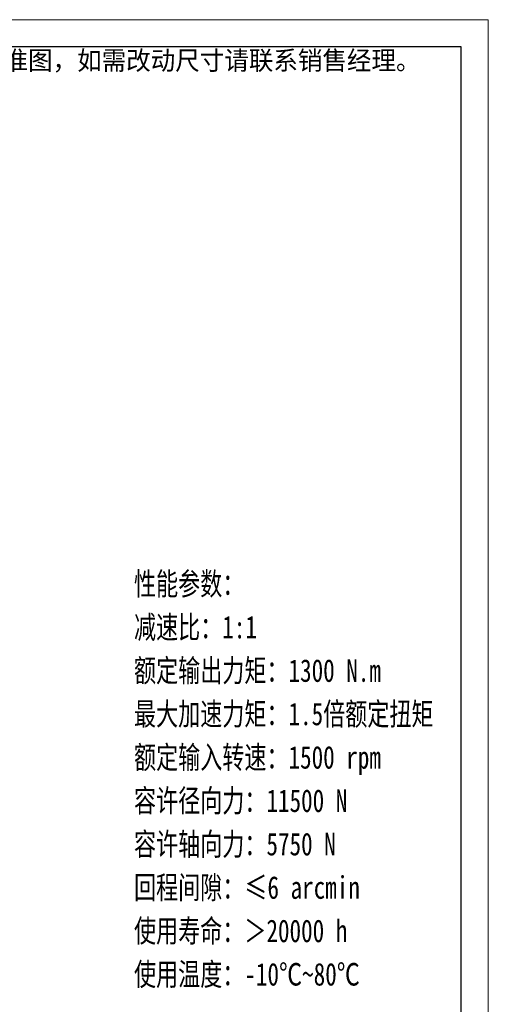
# Model space of a CAD drawing. Header units: millimetres. Extents: x 2179 to 3397, y 2605 to 3461.
# Tile 7 of 7: x 3149 to 3397, y 2938 to 3461. Entities that reach past the tile are written whole.
import ezdxf

# ---------------------------------------------------------------- set-up
doc = ezdxf.new("R2010")
doc.units = ezdxf.units.MM
doc.layers.add('6文字层', color=3, linetype='Continuous')
for name, color, linetype, lineweight in [('图框_外框线', 7, 'Continuous', 18), ('尺寸线层', 3, 'Continuous', 18), ('粗实线层', 7, 'Continuous', 35)]:
    doc.layers.add(name, color=color, linetype=linetype, lineweight=lineweight)
doc.styles.add('标准', font='txt', dxfattribs={"width": 0.667})

# ---------------------------------------------------------------- blocks, each defined once
blk = doc.blocks.new('提示字样')
at = {"layer": '6文字层', "insert": (1.21, 11.52), "char_height": 10, "width": 317.6795, "attachment_point": 1}
blk.add_mtext('{\\C1;此图为标准图，如需改动尺寸请联系销售经理。}', dxfattribs=at)

msp = doc.modelspace()

# ---------------------------------------------------------------- linework, layer by layer
at = {"layer": '图框_外框线', "color": 3}
msp.add_lwpolyline([(2186.4438, 2604.6898), (3397.0517, 2604.6898), (3397.0517, 3460.7626), (2186.4438, 3460.7626)], close=True, dxfattribs=at)
at = {"layer": '图框_外框线', "color": 3, "lineweight": 25}
msp.add_lwpolyline([(2258.5038, 2619.1018), (3382.6397, 2619.1018), (3382.6397, 3446.3506), (2258.5038, 3446.3506)], close=True, dxfattribs=at)

# ---------------------------------------------------------------- block references
at = {"layer": '粗实线层'}
msp.add_blockref('提示字样', (3086.9181, 3432.6346), dxfattribs=at)

# ---------------------------------------------------------------- texts
at = {"layer": '尺寸线层', "insert": (3209.2694, 3167.5176), "char_height": 12, "width": 230.0083, "attachment_point": 1, "line_spacing_factor": 1.15057, "style": '标准'}
msp.add_mtext('{\\W0.75;性能参数：\\P减速比：1:1\\P额定输出力矩：1300 N.m\\P最大加速力矩：1.5倍额定扭矩\\P额定输入转速：1500 rpm\\P容许径向力：11500 N\\P容许轴向力：5750 N\\P回程间隙：≤6 arcmin\\P使用寿命：＞20000 h\\P使用温度：-10℃~80℃', dxfattribs=at)

doc.saveas('drawing.dxf')
